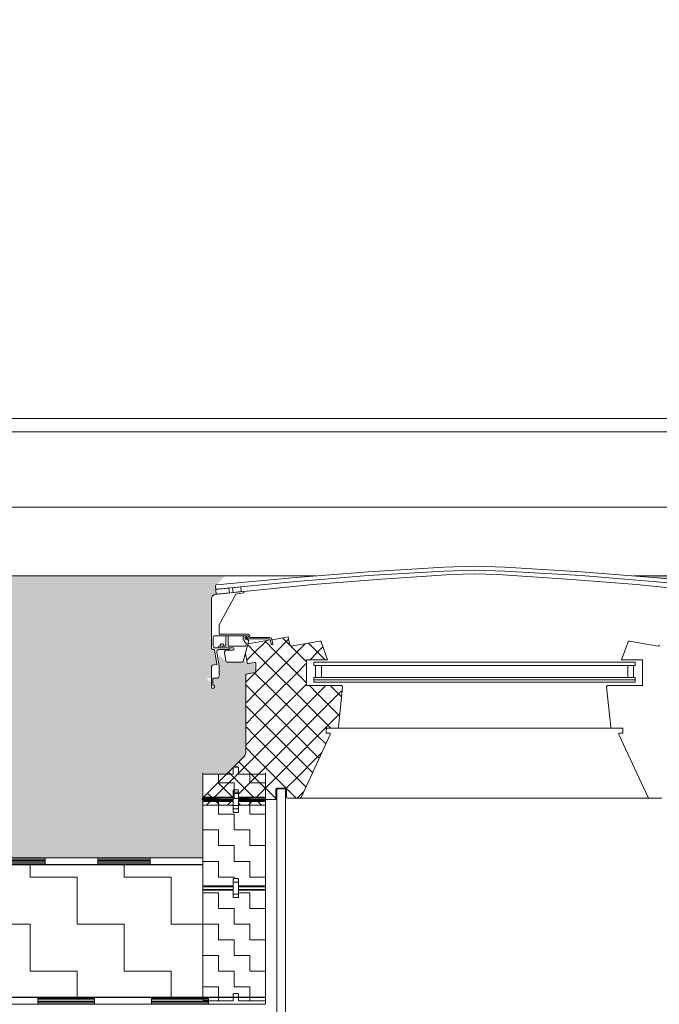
# Model space of a CAD drawing. Header units: metres. Extents: x 1316.5 to 1415.3, y -94.1 to -52.
# Tile 216 of 256: x 1375.7 to 1376.6, y -58.4 to -57. Entities that reach past the tile are written whole.
import ezdxf

# ---------------------------------------------------------------- set-up
doc = ezdxf.new("R2010")
doc.units = ezdxf.units.M
doc.header["$PDMODE"] = 65
doc.linetypes.add('AUSGEZOGEN', pattern=[0])
for name, color, linetype, lineweight in [('XR$11$Ansicht', 1, 'AUSGEZOGEN', 50), ('XR$11$Aufkantung', 4, 'AUSGEZOGEN', 13), ('XR$11$Design', 4, 'AUSGEZOGEN', 13), ('XR$11$Legende', 4, 'AUSGEZOGEN', 13), ('XR$11$Muster', 4, 'AUSGEZOGEN', 13), ('XR$11$Wand', 1, 'AUSGEZOGEN', 50), ('XR$12$Maßlinie 1_50', 7, 'AUSGEZOGEN', 25), ('XR$13$Muster', 4, 'AUSGEZOGEN', 13), ('XR$13$STANDARD_1', 7, 'AUSGEZOGEN', 25)]:
    doc.layers.add(name, color=color, linetype=linetype, lineweight=lineweight)
doc.styles.add('ARIAL', font='arial.ttf')
doc.dimstyles.new('DIMSTYLE_54', dxfattribs={"dimtxt": 0.125, "dimasz": 0.15, "dimexe": 0, "dimexo": 0, "dimgap": 0.0625, "dimtad": 2, "dimrnd": 0.005, "dimzin": 4, "dimdsep": 46, "dimtxsty": 'ARIAL', "dimblk1": 'ALL_ML_KREIS', "dimblk2": 'ALL_ML_KREIS', "dimsah": 1, "dimcen": 0, "dimclrd": 3, "dimclre": 3, "dimclrt": 3, "dimadec": 0, "dimazin": 0, "dimtfac": 1, "dimtdec": 0, "dimtix": 1, "dimtmove": 2, "dimatfit": 3, "dimfxl": 0, "dimtzin": 0, "dimlwd": 0, "dimlwe": 25, "dimarcsym": 0})
pattern_1 = [(0, (0.045, 0.045), (0.0225, 0.0225), [0.0225, -0.0225]), (90, (0.045, 0.045), (-0.0225, 0.0225), [0.0225, -0.0225])]
pattern_2 = [(0, (0.135, 0.135), (0.0675, 0.0675), [0.0675, -0.0675]), (90, (0.135, 0.135), (-0.0675, 0.0675), [0.0675, -0.0675])]

# ---------------------------------------------------------------- blocks, each defined once
blk = doc.blocks.new('MUSTERELEMENT_76')
at = {"layer": 'XR$11$Design', "color": 4, "linetype": 'AUSGEZOGEN', "lineweight": 13, "transparency": 33554687}
for p, q in [((1375.565, -58.4247), (1375.7284, -58.4247)), ((1375.565, -58.4347), (1375.7284, -58.4347)), ((1375.7284, -58.4247), (1375.8917, -58.4247)), ((1375.7284, -58.4247), (1375.7284, -58.4347)), ((1375.7284, -58.4247), (1375.7284, -58.4347)), ((1375.7284, -58.4267), (1375.81, -58.4267)), ((1375.7284, -58.4287), (1375.81, -58.4287)), ((1375.7284, -58.4307), (1375.81, -58.4307)), ((1375.7284, -58.4327), (1375.81, -58.4327)), ((1375.7284, -58.4347), (1375.8917, -58.4347)), ((1375.81, -58.4247), (1375.81, -58.4347)), ((1375.8917, -58.4247), (1376.0551, -58.4247)), ((1375.8917, -58.4247), (1375.8917, -58.4347)), ((1375.8917, -58.4247), (1375.8917, -58.4347)), ((1375.8917, -58.4267), (1375.9734, -58.4267)), ((1375.8917, -58.4287), (1375.9734, -58.4287)), ((1375.8917, -58.4307), (1375.9734, -58.4307)), ((1375.8917, -58.4327), (1375.9734, -58.4327)), ((1375.8917, -58.4347), (1376.0551, -58.4347)), ((1375.9734, -58.4247), (1375.9734, -58.4347)), ((1376.0551, -58.4247), (1376.0551, -58.4247)), ((1376.0551, -58.4247), (1376.0551, -58.4347)), ((1376.0551, -58.4247), (1376.0551, -58.4347)), ((1376.0551, -58.4267), (1376.0551, -58.4267)), ((1376.0551, -58.4287), (1376.0551, -58.4287)), ((1376.0551, -58.4307), (1376.0551, -58.4307)), ((1376.0551, -58.4327), (1376.0551, -58.4327)), ((1376.0551, -58.4347), (1376.0551, -58.4347))]:
    blk.add_line(p, q, dxfattribs=at)
blk = doc.blocks.new('MUSTER_6')
at = {"layer": 'XR$11$Muster', "color": 52, "linetype": 'AUSGEZOGEN', "lineweight": 13, "transparency": 33554687}
for p, q in [((1376.04, -57.93), (1376.0564, -57.9136)), ((1376.07, -57.93), (1376.054, -57.914)), ((1376.07, -57.93), (1376.0884, -57.9116)), ((1376.09, -57.92), (1376.0796, -57.9096)), ((1376.04, -57.93), (1376.0298, -57.9198)), ((1376.1, -57.93), (1376.0905, -57.9205)), ((1376.1, -57.93), (1376.1121, -57.9179)), ((1376.13, -57.93), (1376.117, -57.917)), ((1376.13, -57.93), (1376.1375, -57.9225)), ((1376.0281, -57.9419), (1376.04, -57.93)), ((1376.07, -57.96), (1376.04, -57.93)), ((1376.0412, -57.9589), (1376.07, -57.93)), ((1376.07, -57.96), (1376.1, -57.93)), ((1376.1, -57.96), (1376.07, -57.93)), ((1376.1141, -57.9441), (1376.1, -57.93)), ((1376.1191, -57.9409), (1376.13, -57.93)), ((1376.1409, -57.9409), (1376.13, -57.93)), ((1376.1, -57.96), (1376.1141, -57.9459)), ((1376.0268, -57.9732), (1376.04, -57.96)), ((1376.04, -57.96), (1376.0395, -57.9595)), ((1376.04, -57.96), (1376.0408, -57.9592)), ((1376.04, -57.99), (1376.07, -57.96)), ((1376.07, -57.99), (1376.04, -57.96)), ((1376.07, -57.99), (1376.1, -57.96)), ((1376.1, -57.99), (1376.07, -57.96)), ((1376.1141, -57.9741), (1376.1, -57.96)), ((1376.04, -57.99), (1376.0268, -57.9768)), ((1376.1, -57.99), (1376.1141, -57.9759)), ((1376.13, -57.99), (1376.1181, -57.9781)), ((1376.13, -57.99), (1376.1419, -57.9781)), ((1376.16, -57.99), (1376.1481, -57.9781)), ((1376.16, -57.99), (1376.1652, -57.9848)), ((1376.0268, -58.0032), (1376.04, -57.99)), ((1376.04, -58.02), (1376.07, -57.99)), ((1376.07, -58.02), (1376.04, -57.99)), ((1376.07, -58.02), (1376.1, -57.99)), ((1376.1, -58.02), (1376.07, -57.99)), ((1376.1, -58.02), (1376.13, -57.99)), ((1376.13, -58.02), (1376.1, -57.99)), ((1376.13, -58.02), (1376.16, -57.99)), ((1376.16, -58.02), (1376.13, -57.99)), ((1376.1642, -57.9942), (1376.16, -57.99)), ((1376.04, -58.02), (1376.0268, -58.0068)), ((1376.0268, -58.0332), (1376.04, -58.02)), ((1376.04, -58.05), (1376.07, -58.02)), ((1376.07, -58.05), (1376.04, -58.02)), ((1376.07, -58.05), (1376.1, -58.02)), ((1376.1, -58.05), (1376.07, -58.02)), ((1376.1, -58.05), (1376.13, -58.02)), ((1376.13, -58.05), (1376.1, -58.02)), ((1376.13, -58.05), (1376.16, -58.02)), ((1376.1491, -58.0391), (1376.13, -58.02)), ((1376.16, -58.02), (1376.1617, -58.0183)), ((1376.1614, -58.0214), (1376.16, -58.02)), ((1376.04, -58.05), (1376.0268, -58.0368)), ((1376.0268, -58.0632), (1376.04, -58.05)), ((1376.04, -58.08), (1376.07, -58.05)), ((1376.07, -58.08), (1376.04, -58.05)), ((1376.07, -58.08), (1376.1, -58.05)), ((1376.1, -58.08), (1376.07, -58.05)), ((1376.1, -58.08), (1376.13, -58.05)), ((1376.13, -58.08), (1376.1, -58.05)), ((1376.1417, -58.0617), (1376.13, -58.05)), ((1376.04, -58.08), (1376.0268, -58.0668)), ((1376.04, -58.11), (1376.07, -58.08)), ((1376.07, -58.11), (1376.04, -58.08)), ((1376.07, -58.11), (1376.1, -58.08)), ((1376.1, -58.11), (1376.07, -58.08)), ((1376.1, -58.11), (1376.13, -58.08)), ((1376.1227, -58.1027), (1376.1, -58.08)), ((1376.13, -58.08), (1376.136, -58.074)), ((1376.1322, -58.0822), (1376.13, -58.08)), ((1376.04, -58.11), (1376.017, -58.0871)), ((1376.0393, -58.1393), (1376.01, -58.11)), ((1376.0164, -58.1337), (1376.04, -58.11)), ((1376.07, -58.14), (1376.04, -58.11)), ((1376.0407, -58.1393), (1376.07, -58.11)), ((1376.0993, -58.1393), (1376.07, -58.11)), ((1376.0843, -58.1257), (1376.1, -58.11)), ((1376.1132, -58.1232), (1376.1, -58.11)), ((1376.0089, -58.1389), (1375.9871, -58.1172)), ((1375.9793, -58.1393), (1375.9722, -58.1323)), ((1376.0687, -58.1413), (1376.07, -58.14)), ((1376.07, -58.14), (1376.0701, -58.1399)), ((1376.0701, -58.1401), (1376.07, -58.14)), ((1376.1007, -58.1393), (1376.11, -58.13)), ((1375.9757, -58.1443), (1375.9787, -58.1413)), ((1375.9893, -58.1493), (1375.9843, -58.1443)), ((1376.0007, -58.1493), (1376.0057, -58.1443)), ((1376.0193, -58.1493), (1376.0164, -58.1464)), ((1376.0307, -58.1493), (1376.0357, -58.1443)), ((1376.0443, -58.1443), (1376.0413, -58.1413))]:
    blk.add_line(p, q, dxfattribs=at)
for points in [[(1376.01, -58.11), (1376.015, -58.1051), (1376.015, -58.1051), (1376.04, -58.08)], [(1375.9807, -58.1393), (1376.0091, -58.1109), (1376.0091, -58.1109), (1376.01, -58.11)], [(1376.01, -58.11), (1376.0087, -58.1088), (1376.0087, -58.1088), (1376.002, -58.1021)], [(1375.9707, -58.1493), (1375.9723, -58.1477), (1375.9723, -58.1477), (1375.9753, -58.1448), (1375.9753, -58.1448), (1375.9757, -58.1443)], [(1375.9843, -58.1443), (1375.9839, -58.1439), (1375.9839, -58.1439), (1375.9813, -58.1413)], [(1376.0057, -58.1443), (1376.0086, -58.1414), (1376.0086, -58.1414), (1376.0089, -58.1411)], [(1376.0357, -58.1443), (1376.036, -58.144), (1376.036, -58.144), (1376.0387, -58.1413)], [(1376.0493, -58.1493), (1376.0448, -58.1448), (1376.0448, -58.1448), (1376.0443, -58.1443)]]:
    blk.add_lwpolyline(points, dxfattribs=at)
blk = doc.blocks.new('MUSTERELEMENT_89')
at = {"layer": 'XR$11$Design', "color": 4, "linetype": 'AUSGEZOGEN', "lineweight": 13, "transparency": 33554687}
for p, q in [((1375.6641, -58.2247), (1375.8146, -58.2247)), ((1375.7393, -58.2247), (1375.7393, -58.2347)), ((1375.8146, -58.2247), (1375.9651, -58.2247)), ((1375.8146, -58.2247), (1375.8146, -58.2347)), ((1375.8146, -58.2247), (1375.8146, -58.2347)), ((1375.8898, -58.2247), (1375.8898, -58.2347)), ((1375.9651, -58.2247), (1375.9651, -58.2247)), ((1375.9651, -58.2247), (1375.9651, -58.2347)), ((1375.9651, -58.2247), (1375.9651, -58.2347)), ((1375.6641, -58.2267), (1375.7393, -58.2267)), ((1375.6641, -58.2287), (1375.7393, -58.2287)), ((1375.6641, -58.2307), (1375.7393, -58.2307)), ((1375.6641, -58.2327), (1375.7393, -58.2327)), ((1375.6641, -58.2347), (1375.8146, -58.2347)), ((1375.8146, -58.2267), (1375.8898, -58.2267)), ((1375.8146, -58.2287), (1375.8898, -58.2287)), ((1375.8146, -58.2307), (1375.8898, -58.2307)), ((1375.8146, -58.2327), (1375.8898, -58.2327)), ((1375.8146, -58.2347), (1375.9651, -58.2347)), ((1375.9651, -58.2267), (1375.9651, -58.2267)), ((1375.9651, -58.2287), (1375.9651, -58.2287)), ((1375.9651, -58.2307), (1375.9651, -58.2307)), ((1375.9651, -58.2327), (1375.9651, -58.2327)), ((1375.9651, -58.2347), (1375.9651, -58.2347))]:
    blk.add_line(p, q, dxfattribs=at)
blk = doc.blocks.new('ALL_ML_KREIS')
at = {"color": 0, "linetype": 'ByBlock', "lineweight": -2}
for p, q in [((0, -0.5), (0, 0.5)), ((-1, 0), (0.5, 0))]:
    blk.add_line(p, q, dxfattribs=at)
blk.add_circle((0, 0), 0.15, dxfattribs=at)
blk = doc.blocks.new('*D765')
at = {"layer": 'DEFPOINTS', "color": 3, "linetype": 'AUSGEZOGEN', "lineweight": 25, "transparency": 33554687}
for p in [(1361.1501, -55.5733), (1388.4801, -60.4577), (1361.1501, -64.661)]:
    blk.add_point(p, dxfattribs=at)
at = {"layer": 'XR$12$Maßlinie 1_50', "color": 3, "linetype": 'AUSGEZOGEN', "lineweight": -2, "transparency": 33554687}
for p, q in [((1361.1501, -64.361), (1361.1501, -64.661)), ((1388.4801, -64.361), (1388.4801, -64.661)), ((1361.1501, -64.661), (1388.4801, -64.661))]:
    blk.add_line(p, q, dxfattribs=at)
at = {"layer": 'XR$12$Maßlinie 1_50', "color": 3, "linetype": 'AUSGEZOGEN', "lineweight": 25, "transparency": 33554687, "xscale": 0.15, "yscale": 0.15, "zscale": 0.15, "rotation": 180}
blk.add_blockref('ALL_ML_KREIS', (1361.1501, -64.661), dxfattribs=at)
at = {"layer": 'XR$12$Maßlinie 1_50', "color": 3, "linetype": 'AUSGEZOGEN', "lineweight": 25, "transparency": 33554687, "xscale": 0.15, "yscale": 0.15, "zscale": 0.15}
blk.add_blockref('ALL_ML_KREIS', (1388.4801, -64.661), dxfattribs=at)
at = {"layer": 'XR$12$Maßlinie 1_50', "color": 3, "linetype": 'AUSGEZOGEN', "lineweight": 25, "transparency": 33554687, "insert": (1374.8194, -64.5463), "char_height": 0.125, "width": 0.625, "attachment_point": 5, "style": 'ARIAL'}
blk.add_mtext('\\A1;{\\A1;{27.33\\H0.082500;\\S^ ;}}', dxfattribs=at)
blk = doc.blocks.new('*D779')
at = {"layer": 'DEFPOINTS', "color": 3, "linetype": 'AUSGEZOGEN', "lineweight": 25, "transparency": 33554687}
for p in [(1377.9901, -58.286), (1373.2301, -58.6371), (1373.2301, -64.0607)]:
    blk.add_point(p, dxfattribs=at)
at = {"layer": 'XR$12$Maßlinie 1_50', "color": 3, "linetype": 'AUSGEZOGEN', "lineweight": -2, "transparency": 33554687}
for p, q in [((1373.2301, -63.7607), (1373.2301, -64.0607)), ((1377.9901, -63.7607), (1377.9901, -64.0607)), ((1373.2301, -64.0607), (1377.9901, -64.0607))]:
    blk.add_line(p, q, dxfattribs=at)
at = {"layer": 'XR$12$Maßlinie 1_50', "color": 3, "linetype": 'AUSGEZOGEN', "lineweight": 25, "transparency": 33554687, "xscale": 0.15, "yscale": 0.15, "zscale": 0.15, "rotation": 180}
blk.add_blockref('ALL_ML_KREIS', (1373.2301, -64.0607), dxfattribs=at)
at = {"layer": 'XR$12$Maßlinie 1_50', "color": 3, "linetype": 'AUSGEZOGEN', "lineweight": 25, "transparency": 33554687, "xscale": 0.15, "yscale": 0.15, "zscale": 0.15}
blk.add_blockref('ALL_ML_KREIS', (1377.9901, -64.0607), dxfattribs=at)
at = {"layer": 'XR$12$Maßlinie 1_50', "color": 3, "linetype": 'AUSGEZOGEN', "lineweight": 25, "transparency": 33554687, "insert": (1375.6192, -63.9461), "char_height": 0.125, "width": 0.5, "attachment_point": 5, "style": 'ARIAL'}
blk.add_mtext('\\A1;{\\A1;{4.76\\H0.082500;\\S^ ;}}', dxfattribs=at)

msp = doc.modelspace()

# ---------------------------------------------------------------- hatches: boundary and pattern name
at = {"layer": 'XR$11$Muster', "linetype": 'AUSGEZOGEN', "lineweight": 13, "transparency": 33554687}
h = msp.add_hatch(dxfattribs=at)
h.set_pattern_fill('MUSTER', color=4, scale=0.0225, style=0, pattern_type=2)
h.set_pattern_definition(pattern_1)
h.paths.add_polyline_path([(1376.0097, -58.1547), (1376.0156, -58.1547), (1376.0164, -58.1539), (1376.0164, -58.145), (1376.0171, -58.1443), (1376.0536, -58.1443), (1376.0551, -58.1458), (1376.0551, -58.1036), (1376.0536, -58.1051), (1376.0171, -58.1051), (1376.0164, -58.1043), (1376.0164, -58.0954), (1376.0156, -58.0946), (1376.0097, -58.0946), (1376.0089, -58.0954), (1376.0089, -58.1043), (1376.0082, -58.1051), (1375.9666, -58.1051), (1375.9651, -58.1036), (1375.9651, -58.1458), (1375.9666, -58.1443), (1376.0082, -58.1443), (1376.0089, -58.145), (1376.0089, -58.1539)], flags=0)
h = msp.add_hatch(dxfattribs=at)
h.set_pattern_fill('MUSTER', color=4, scale=0.0225, style=0, pattern_type=2)
h.set_pattern_definition(pattern_1)
h.paths.add_polyline_path([(1376.0171, -58.1064), (1376.0164, -58.1072), (1376.0164, -58.1161), (1376.0156, -58.1169), (1376.0097, -58.1169), (1376.0089, -58.1161), (1376.0089, -58.1072), (1376.0082, -58.1064), (1375.9666, -58.1064), (1375.9651, -58.1079), (1375.9651, -58.2636), (1375.9666, -58.2651), (1376.0082, -58.2651), (1376.0089, -58.2643), (1376.0089, -58.2554), (1376.0097, -58.2546), (1376.0156, -58.2546), (1376.0164, -58.2554), (1376.0164, -58.2643), (1376.0171, -58.2651), (1376.0536, -58.2651), (1376.0551, -58.2636), (1376.0551, -58.1079), (1376.0536, -58.1064)], flags=0)
h = msp.add_hatch(dxfattribs=at)
h.set_pattern_fill('MUSTER', color=4, scale=0.0225, style=0, pattern_type=2)
h.set_pattern_definition(pattern_1)
h.paths.add_polyline_path([(1376.0097, -58.2819), (1376.0089, -58.2811), (1376.0089, -58.2722), (1376.0082, -58.2714), (1375.9666, -58.2714), (1375.9651, -58.2729), (1375.9651, -58.4286), (1375.9666, -58.4301), (1376.0082, -58.4301), (1376.0089, -58.4293), (1376.0089, -58.4204), (1376.0097, -58.4196), (1376.0156, -58.4196), (1376.0164, -58.4204), (1376.0164, -58.4293), (1376.0171, -58.4301), (1376.0536, -58.4301), (1376.0551, -58.4286), (1376.0551, -58.2729), (1376.0536, -58.2714), (1376.0171, -58.2714), (1376.0164, -58.2722), (1376.0164, -58.2811), (1376.0156, -58.2819)], flags=0)
at = {"layer": 'XR$13$Muster', "linetype": 'AUSGEZOGEN', "lineweight": 13, "transparency": 33554687}
h = msp.add_hatch(dxfattribs=at)
h.set_pattern_fill('MUSTER', color=52, scale=0.0675, style=0, pattern_type=2)
h.set_pattern_definition(pattern_2)
h.paths.add_polyline_path([(1375.9645, -58.14), (1375.9651, -58.1413), (1375.9651, -58.1395)], flags=0)
h = msp.add_hatch(dxfattribs=at)
h.set_pattern_fill('MUSTER', color=52, scale=0.0675, style=0, pattern_type=2)
h.set_pattern_definition(pattern_2)
h.paths.add_polyline_path([(1374.9115, -58.2347), (1374.9115, -58.2451), (1375.9651, -58.2451), (1375.9651, -58.2347)], flags=0)
h = msp.add_hatch(dxfattribs=at)
h.set_pattern_fill('MUSTER', color=52, scale=0.0675, style=0, pattern_type=2)
h.set_pattern_definition(pattern_2)
h.paths.add_polyline_path([(1375.9651, -58.4251), (1375.9651, -58.2451), (1374.9115, -58.2451), (1374.9115, -58.4251)], flags=0)
at = {"layer": 'XR$13$STANDARD_1', "linetype": 'AUSGEZOGEN', "lineweight": 25, "transparency": 33554687}
h = msp.add_hatch(color=7, dxfattribs=at)
h.set_gradient(color1=(122, 122, 122), color2=(171, 171, 171), rotation=90, one_color=1)
h.paths.add_polyline_path([(1370.8702, -57.9672), (1370.8702, -57.9509), (1370.8719, -57.9489), (1370.8782, -57.9477), (1370.8746, -57.9265), (1370.8702, -57.9265), (1370.8702, -57.8532), (1370.8771, -57.8456), (1370.8766, -57.8385), (1370.8762, -57.8382), (1370.8762, -57.8352), (1370.8894, -57.8207), (1361.5051, -57.8207), (1361.5051, -58.2247), (1362.4801, -58.2247), (1362.4801, -58.2251), (1370.8576, -58.2251), (1370.8576, -58.1051), (1370.8916, -58.1051), (1370.8955, -58.1011), (1370.9171, -58.0795), (1370.9193, -58.0742), (1370.9193, -57.9625), (1370.92, -57.9617), (1370.9337, -57.9592), (1370.9316, -57.945), (1370.923, -57.9463), (1370.9171, -57.9422), (1370.9142, -57.9444), (1370.8921, -57.9444), (1370.8811, -57.9347), (1370.8811, -57.9647), (1370.8786, -57.9672), (1370.8702, -57.9672), (1372.176, -57.9625), (1372.176, -58.0742), (1372.1782, -58.0795), (1372.1998, -58.1011), (1372.2036, -58.1051), (1372.2376, -58.1051), (1372.2376, -58.2251), (1374.1315, -58.2251), (1374.1315, -58.1413), (1374.131, -58.14), (1374.1315, -58.1395), (1374.1315, -58.1051), (1374.1655, -58.1051), (1374.1694, -58.1011), (1374.191, -58.0795), (1374.1921, -58.0781), (1374.1923, -58.0777), (1374.1928, -58.0765), (1374.193, -58.076), (1374.1932, -58.0742), (1374.1932, -57.9625), (1374.1938, -57.9617), (1374.2076, -57.9592), (1374.2076, -57.9447), (1374.1969, -57.9463), (1374.1952, -57.9451), (1374.1927, -57.932), (1374.1895, -57.9433), (1374.1881, -57.9444), (1374.166, -57.9444), (1374.1645, -57.9431), (1374.1629, -57.9304), (1374.1663, -57.9265), (1374.1546, -57.9265), (1374.1533, -57.9268), (1374.1523, -57.9276), (1374.1517, -57.9287), (1374.1516, -57.93), (1374.155, -57.9498), (1374.155, -57.9647), (1374.1525, -57.9672), (1374.1461, -57.9672), (1374.1461, -57.9776), (1374.1476, -57.9776), (1374.1486, -57.9786), (1374.1486, -57.9806), (1374.1476, -57.9816), (1374.1451, -57.9816), (1374.1441, -57.9806), (1374.1441, -57.9509), (1374.1458, -57.9489), (1374.1521, -57.9477), (1374.152, -57.9468), (1374.1486, -57.9271), (1374.1485, -57.9265), (1374.1471, -57.9265), (1374.1441, -57.9235), (1374.1441, -57.8532), (1374.1495, -57.8472), (1374.1511, -57.847), (1374.1506, -57.8402), (1374.1521, -57.84), (1374.1501, -57.8382), (1374.1501, -57.8352), (1374.1514, -57.8337), (1374.2597, -57.8233), (1374.2937, -57.8207), (1372.0755, -57.8207), (1372.1095, -57.8233), (1372.2178, -57.8337), (1372.2191, -57.8352), (1372.2191, -57.8382), (1372.2171, -57.84), (1372.2186, -57.8402), (1372.2181, -57.847), (1372.2197, -57.8472), (1372.2251, -57.8532), (1372.2251, -57.9235), (1372.2221, -57.9265), (1372.2207, -57.9265), (1372.2206, -57.9271), (1372.2172, -57.9468), (1372.2171, -57.9477), (1372.2234, -57.9489), (1372.2251, -57.9509), (1372.2251, -57.9806), (1372.2241, -57.9816), (1372.2216, -57.9816), (1372.2206, -57.9806), (1372.2206, -57.9786), (1372.2216, -57.9776), (1372.2231, -57.9776), (1372.2231, -57.9672), (1372.2167, -57.9672), (1372.2142, -57.9647), (1372.2142, -57.9498), (1372.2175, -57.93), (1372.2175, -57.9287), (1372.2169, -57.9276), (1372.2158, -57.9268), (1372.2146, -57.9265), (1372.2029, -57.9265), (1372.2063, -57.9304), (1372.2046, -57.9431), (1372.2032, -57.9444), (1372.1811, -57.9444), (1372.1797, -57.9433), (1372.1765, -57.932), (1372.174, -57.9451), (1372.1723, -57.9463), (1372.1616, -57.9447), (1372.1616, -57.9592), (1372.1753, -57.9617), (1372.176, -57.9625), (1376.722, -57.9265), (1376.7103, -57.9265), (1376.7137, -57.9304), (1376.7121, -57.9431), (1376.7106, -57.9444), (1376.6886, -57.9444), (1376.6824, -57.9398), (1376.6815, -57.9451), (1376.6798, -57.9463), (1376.669, -57.9447), (1376.669, -57.9543), (1376.6681, -57.959), (1376.6828, -57.9617), (1376.6834, -57.9625), (1376.6834, -58.0742), (1376.6856, -58.0795), (1376.7072, -58.1011), (1376.7111, -58.1051), (1376.7451, -58.1051), (1376.7451, -58.2251), (1388.1496, -58.2251), (1388.1496, -57.8207), (1376.5895, -57.8207), (1376.7252, -57.8337), (1376.7266, -57.8352), (1376.7266, -57.8382), (1376.7245, -57.84), (1376.7261, -57.8402), (1376.7257, -57.8456), (1376.7256, -57.847), (1376.7271, -57.8472), (1376.7325, -57.8532), (1376.7325, -57.9235), (1376.7295, -57.9265), (1376.7281, -57.9265), (1376.7278, -57.9282), (1376.7245, -57.9477), (1376.7309, -57.9489), (1376.7325, -57.9509), (1376.7325, -57.9672), (1376.7241, -57.9672), (1376.7216, -57.9647), (1376.7216, -57.9498), (1376.725, -57.93), (1376.722, -57.9265), (1375.9777, -57.9806), (1375.9777, -57.9741), (1375.9821, -57.9786), (1375.9821, -57.9806), (1375.9811, -57.9816), (1375.9787, -57.9816), (1375.9777, -57.9806), (1374.899, -57.9741), (1374.899, -57.9806), (1374.898, -57.9816), (1374.8955, -57.9816), (1374.8945, -57.9806), (1374.8945, -57.9786), (1374.899, -57.9741), (1374.9059, -57.9672), (1374.899, -57.9741), (1374.899, -57.9672), (1374.9059, -57.9672), (1375.9777, -57.9672), (1375.9777, -57.9741), (1375.9707, -57.9672), (1375.9777, -57.9672), (1374.8905, -57.9672), (1374.888, -57.9647), (1374.888, -57.9347), (1374.877, -57.9444), (1374.855, -57.9444), (1374.8521, -57.9422), (1374.8462, -57.9463), (1374.8372, -57.945), (1374.8346, -57.959), (1374.8492, -57.9617), (1374.8498, -57.9625), (1374.8498, -58.0742), (1374.852, -58.0795), (1374.8737, -58.1011), (1374.8775, -58.1051), (1374.9115, -58.1051), (1374.9115, -58.2251), (1375.9651, -58.2251), (1375.9651, -58.1051), (1375.9991, -58.1051), (1376.003, -58.1011), (1376.0246, -58.0795), (1376.0268, -58.0742), (1376.0268, -57.9625), (1376.0274, -57.9617), (1376.0412, -57.9592), (1376.039, -57.945), (1376.0304, -57.9463), (1376.0245, -57.9422), (1376.0216, -57.9444), (1375.9996, -57.9444), (1375.9886, -57.9347), (1375.9886, -57.9647), (1375.9861, -57.9672), (1375.9777, -57.9672), (1375.9777, -57.9509), (1375.9793, -57.9489), (1375.9857, -57.9477), (1375.982, -57.9265), (1375.9777, -57.9265), (1375.9777, -57.8532), (1375.9845, -57.8456), (1375.984, -57.8385), (1375.9836, -57.8382), (1375.9836, -57.8352), (1375.9968, -57.8207), (1374.8798, -57.8207), (1374.893, -57.8352), (1374.893, -57.8382), (1374.8926, -57.8385), (1374.8921, -57.8456), (1374.899, -57.8532), (1374.899, -57.9235), (1374.8943, -57.9282), (1374.891, -57.9477), (1374.8973, -57.9489), (1374.899, -57.9509), (1374.899, -57.9672), (1374.8905, -57.9672), (1370.8702, -57.9806), (1370.8702, -57.9741), (1370.8747, -57.9786), (1370.8747, -57.9806), (1370.8737, -57.9816), (1370.8712, -57.9816), (1370.8702, -57.9806), (1370.8633, -57.9672), (1370.8702, -57.9672), (1370.8702, -57.9741), (1370.8633, -57.9672), (1376.728, -57.9786), (1376.729, -57.9776), (1376.7305, -57.9776), (1376.7305, -57.9761), (1376.7325, -57.9741), (1376.7325, -57.9806), (1376.7315, -57.9816), (1376.729, -57.9816), (1376.728, -57.9806), (1376.728, -57.9786), (1370.8633, -57.9672), (1370.8702, -57.9806), (1374.8905, -57.9672), (1375.9777, -57.9672), (1374.9059, -57.9672), (1374.899, -57.9741), (1375.9777, -57.9806), (1376.722, -57.9265), (1372.176, -57.9625)], flags=0)

# ---------------------------------------------------------------- linework, layer by layer
at = {"layer": 'XR$11$Ansicht', "color": 3, "linetype": 'AUSGEZOGEN', "lineweight": 13, "transparency": 33554687}
msp.add_line((1376.0716, -58.1258), (1376.0716, -59.1851), dxfattribs=at)
at = {"layer": 'XR$11$Aufkantung', "color": 4, "linetype": 'AUSGEZOGEN', "lineweight": 13, "transparency": 33554687}
for p, q in [((1361.6416, -57.5951), (1388.6901, -57.5951)), ((1361.5051, -57.6143), (1388.1101, -57.6143)), ((1388.1101, -57.7222), (1361.5051, -57.7222))]:
    msp.add_line(p, q, dxfattribs=at)
at = {"layer": 'XR$11$Design', "color": 3, "linetype": 'AUSGEZOGEN', "lineweight": 13, "transparency": 33554687}
for p, q in [((1374.9115, -58.2251), (1375.9651, -58.2251)), ((1374.9115, -58.2351), (1375.9651, -58.2351)), ((1374.9115, -58.4251), (1376.0551, -58.4251))]:
    msp.add_line(p, q, dxfattribs=at)
at = {"layer": 'XR$11$Legende', "color": 6, "linetype": 'AUSGEZOGEN', "lineweight": 13, "transparency": 33554687}
for p, q in [((1375.9831, -57.8472), (1376.0243, -57.8431)), ((1375.9836, -57.8352), (1375.9836, -57.8382)), ((1376.0243, -57.8431), (1376.0243, -57.8452)), ((1375.9777, -57.9235), (1375.9777, -57.8532)), ((1375.9888, -57.8909), (1376.0128, -57.8467)), ((1376.0243, -57.8452), (1376.0128, -57.8467)), ((1375.9886, -57.8916), (1375.9886, -57.9034)), ((1375.9801, -57.9082), (1375.9801, -57.921)), ((1376.0297, -57.9067), (1375.9816, -57.9067)), ((1375.9893, -57.9042), (1376.029, -57.9042)), ((1376.0232, -57.9113), (1376.0232, -57.9088)), ((1376.0248, -57.9134), (1376.0252, -57.9142)), ((1376.0258, -57.9092), (1376.0263, -57.9087)), ((1376.0258, -57.9092), (1376.0258, -57.9111)), ((1376.0263, -57.9116), (1376.0258, -57.9111)), ((1376.0278, -57.9087), (1376.0263, -57.9087)), ((1376.0263, -57.9116), (1376.0281, -57.9116)), ((1376.0283, -57.9096), (1376.0283, -57.9092)), ((1376.0283, -57.9092), (1376.0297, -57.9092)), ((1376.0297, -57.9067), (1376.0307, -57.9072)), ((1376.0307, -57.9087), (1376.0297, -57.9092)), ((1376.0606, -57.9111), (1376.0297, -57.9111)), ((1376.0621, -57.9126), (1376.0302, -57.9181)), ((1376.0307, -57.9087), (1376.0307, -57.9072)), ((1376.0327, -57.9079), (1376.0327, -57.9087)), ((1376.0332, -57.9092), (1376.0327, -57.9087)), ((1376.0332, -57.9092), (1376.0614, -57.9092)), ((1376.0635, -57.9186), (1376.062, -57.9123)), ((1376.0644, -57.9117), (1376.0655, -57.9181)), ((1376.1332, -57.9142), (1376.0917, -57.9214)), ((1376.577, -57.9142), (1376.6184, -57.9214)), ((1375.9814, -57.9265), (1375.9807, -57.9265)), ((1375.9855, -57.9468), (1375.9821, -57.9271)), ((1375.9831, -57.924), (1376.002, -57.924)), ((1376.002, -57.9265), (1375.9882, -57.9265)), ((1376.0089, -57.924), (1375.9886, -57.924)), ((1375.99, -57.9207), (1375.99, -57.9216)), ((1375.9954, -57.9207), (1375.9954, -57.9216)), ((1375.9994, -57.927), (1376.0089, -57.927)), ((1376.031, -57.9155), (1376.023, -57.9433)), ((1376.0268, -57.921), (1376.0278, -57.9176)), ((1376.0272, -57.9169), (1376.0278, -57.9176)), ((1375.9852, -57.93), (1375.9886, -57.9498)), ((1375.9981, -57.9431), (1375.9964, -57.9304)), ((1376.0263, -57.932), (1376.0287, -57.9451)), ((1376.1141, -57.9774), (1376.1141, -57.9417)), ((1376.5961, -57.9774), (1376.5961, -57.9417)), ((1375.9777, -57.9806), (1375.9777, -57.9509)), ((1375.9793, -57.9489), (1375.9847, -57.9479)), ((1375.9886, -57.9498), (1375.9886, -57.9647)), ((1376.0216, -57.9444), (1375.9996, -57.9444)), ((1376.0304, -57.9463), (1376.0394, -57.945)), ((1376.0412, -57.9465), (1376.0412, -57.9585)), ((1376.127, -57.9493), (1376.127, -57.9662)), ((1376.1354, -57.9662), (1376.1354, -57.9493)), ((1376.5748, -57.9662), (1376.5748, -57.9493)), ((1376.5832, -57.9493), (1376.5832, -57.9662)), ((1375.9796, -57.9682), (1375.9796, -57.9776)), ((1375.9861, -57.9672), (1375.9806, -57.9672)), ((1376.0268, -57.9625), (1376.0268, -58.0742)), ((1376.0405, -57.9593), (1376.0274, -57.9617)), ((1376.1245, -57.9697), (1376.1551, -57.9697)), ((1376.5857, -57.9697), (1376.1551, -57.9697)), ((1375.9811, -57.9816), (1375.9787, -57.9816)), ((1375.9796, -57.9776), (1375.9811, -57.9776)), ((1375.9821, -57.9786), (1375.9821, -57.9806)), ((1376.1642, -57.9781), (1376.1148, -57.9781)), ((1376.1553, -57.9781), (1376.1508, -57.9781)), ((1376.1597, -58.0378), (1376.1657, -57.9798)), ((1376.5505, -58.0378), (1376.5445, -57.9798)), ((1376.5459, -57.9781), (1376.5953, -57.9781)), ((1376.5549, -57.9781), (1376.5594, -57.9781)), ((1376.1424, -58.0453), (1376.1424, -58.0399)), ((1376.1431, -58.0391), (1376.1582, -58.0391)), ((1376.1551, -58.0391), (1376.5524, -58.0391)), ((1376.1551, -58.0391), (1376.1577, -58.0391)), ((1376.5671, -58.0391), (1376.552, -58.0391)), ((1376.5678, -58.0453), (1376.5678, -58.0399)), ((1376.1061, -58.1385), (1376.148, -58.0482)), ((1376.1466, -58.0461), (1376.1431, -58.0461)), ((1376.6041, -58.1385), (1376.5622, -58.0482)), ((1376.5635, -58.0461), (1376.5671, -58.0461)), ((1376.0089, -58.1043), (1376.0089, -58.0954)), ((1376.0089, -58.1043), (1376.0089, -58.0954)), ((1376.0097, -58.0946), (1376.0156, -58.0946)), ((1376.0097, -58.0946), (1376.0156, -58.0946)), ((1376.0164, -58.0954), (1376.0164, -58.1043)), ((1376.0164, -58.0954), (1376.0164, -58.1043)), ((1375.9651, -58.1029), (1375.9651, -58.2636)), ((1375.9651, -58.1458), (1375.9651, -58.1036)), ((1375.9651, -58.1408), (1375.9651, -58.1036)), ((1375.9651, -58.1079), (1375.9651, -58.2686)), ((1375.9666, -58.1051), (1376.0082, -58.1051)), ((1375.9666, -58.1051), (1376.0082, -58.1051)), ((1376.0171, -58.1051), (1376.0536, -58.1051)), ((1376.0171, -58.1051), (1376.0536, -58.1051)), ((1376.0551, -58.1029), (1376.0551, -58.2636)), ((1376.0551, -58.1458), (1376.0551, -58.1036)), ((1376.0551, -58.1408), (1376.0551, -58.1036)), ((1376.0551, -58.2686), (1376.0551, -58.1079)), ((1376.0716, -58.1249), (1376.0836, -58.1249)), ((1375.9651, -58.1458), (1375.9651, -58.1364)), ((1375.9666, -58.1379), (1376.0082, -58.1379)), ((1375.9666, -58.1393), (1376.0082, -58.1393)), ((1376.0089, -58.1372), (1376.0089, -58.1282)), ((1376.0089, -58.1406), (1376.0089, -58.1316)), ((1376.0089, -58.1422), (1376.0089, -58.1332)), ((1376.0089, -58.14), (1376.0089, -58.1489)), ((1376.0097, -58.1275), (1376.0156, -58.1275)), ((1376.0097, -58.1309), (1376.0156, -58.1309)), ((1376.0097, -58.1325), (1376.0156, -58.1325)), ((1376.0164, -58.1282), (1376.0164, -58.1372)), ((1376.0164, -58.1316), (1376.0164, -58.1406)), ((1376.0164, -58.1332), (1376.0164, -58.1422)), ((1376.0164, -58.1489), (1376.0164, -58.14)), ((1376.0171, -58.1379), (1376.0536, -58.1379)), ((1376.0171, -58.1393), (1376.0536, -58.1393)), ((1376.0551, -58.1458), (1376.0551, -58.1364)), ((1376.0851, -58.1264), (1376.0851, -58.1378)), ((1376.0866, -58.1393), (1376.1047, -58.1393)), ((1376.1057, -58.1393), (1376.6065, -58.1393)), ((1376.6236, -58.1393), (1376.6054, -58.1393)), ((1375.9651, -58.1413), (1376.0082, -58.1413)), ((1375.9651, -58.1508), (1375.9651, -58.1414)), ((1375.9666, -58.1429), (1376.0082, -58.1429)), ((1375.9666, -58.1443), (1376.0082, -58.1443)), ((1375.9666, -58.1443), (1376.0082, -58.1443)), ((1375.9666, -58.1493), (1376.0082, -58.1493)), ((1376.0089, -58.145), (1376.0089, -58.1539)), ((1376.0089, -58.1451), (1376.0089, -58.154)), ((1376.0089, -58.1501), (1376.0089, -58.159)), ((1376.0097, -58.1497), (1376.0156, -58.1497)), ((1376.0164, -58.1539), (1376.0164, -58.145)), ((1376.0164, -58.154), (1376.0164, -58.1451)), ((1376.0164, -58.159), (1376.0164, -58.1501)), ((1376.0171, -58.1429), (1376.0536, -58.1429)), ((1376.0171, -58.1443), (1376.0536, -58.1443)), ((1376.0171, -58.1443), (1376.0536, -58.1443)), ((1376.0171, -58.1493), (1376.0536, -58.1493)), ((1376.0551, -58.1414), (1376.0551, -58.1508)), ((1376.0686, -58.1413), (1376.0615, -58.1413)), ((1376.0097, -58.1547), (1376.0156, -58.1547)), ((1376.0097, -58.1547), (1376.0156, -58.1547)), ((1376.0097, -58.1597), (1376.0156, -58.1597)), ((1375.9666, -58.2651), (1376.0082, -58.2651)), ((1375.9666, -58.2664), (1376.0082, -58.2664)), ((1376.0089, -58.2643), (1376.0089, -58.2554)), ((1376.0089, -58.2693), (1376.0089, -58.2604)), ((1376.0089, -58.2672), (1376.0089, -58.2761)), ((1376.0097, -58.2546), (1376.0156, -58.2546)), ((1376.0097, -58.2596), (1376.0156, -58.2596)), ((1376.0164, -58.2554), (1376.0164, -58.2643)), ((1376.0164, -58.2604), (1376.0164, -58.2693)), ((1376.0164, -58.2761), (1376.0164, -58.2672)), ((1376.0171, -58.2651), (1376.0536, -58.2651)), ((1376.0171, -58.2664), (1376.0536, -58.2664)), ((1375.9651, -58.2679), (1375.9651, -58.4286)), ((1375.9651, -58.2729), (1375.9651, -58.4286)), ((1375.9666, -58.2701), (1376.0082, -58.2701)), ((1375.9666, -58.2714), (1376.0082, -58.2714)), ((1376.0089, -58.2722), (1376.0089, -58.2811)), ((1376.0097, -58.2769), (1376.0156, -58.2769)), ((1376.0164, -58.2811), (1376.0164, -58.2722)), ((1376.0171, -58.2701), (1376.0536, -58.2701)), ((1376.0171, -58.2714), (1376.0536, -58.2714)), ((1376.0551, -58.2679), (1376.0551, -58.4286)), ((1376.0551, -58.2729), (1376.0551, -58.4286)), ((1376.0097, -58.2819), (1376.0156, -58.2819)), ((1376.0089, -58.4293), (1376.0089, -58.4204)), ((1376.0089, -58.4293), (1376.0089, -58.4204)), ((1376.0097, -58.4196), (1376.0156, -58.4196)), ((1376.0097, -58.4196), (1376.0156, -58.4196)), ((1376.0164, -58.4204), (1376.0164, -58.4293)), ((1376.0164, -58.4204), (1376.0164, -58.4293)), ((1375.9666, -58.4301), (1376.0082, -58.4301)), ((1375.9666, -58.4301), (1376.0082, -58.4301)), ((1376.0171, -58.4301), (1376.0536, -58.4301)), ((1376.0171, -58.4301), (1376.0536, -58.4301))]:
    msp.add_line(p, q, dxfattribs=at)
at = {"layer": 'XR$11$Legende', "color": 4, "linetype": 'AUSGEZOGEN', "lineweight": 13, "transparency": 33554687}
for q in [(1376.0716, -58.1258), (1376.0841, -59.1851)]:
    msp.add_line((1376.0841, -58.1258), q, dxfattribs=at)
at = {"layer": 'XR$11$Legende', "color": 6, "linetype": 'AUSGEZOGEN', "lineweight": 13, "transparency": 33554687}
for points in [[(1375.985, -57.8337), (1376.0932, -57.8233), (1376.2024, -57.8149), (1376.3115, -57.808), (1376.3551, -57.8066)], [(1375.9853, -57.8397), (1376.0937, -57.8293), (1376.2024, -57.8204), (1376.3115, -57.8139), (1376.3551, -57.8125)], [(1376.7252, -57.8337), (1376.6169, -57.8233), (1376.5078, -57.8149), (1376.3986, -57.808), (1376.3551, -57.8066)], [(1376.7249, -57.8397), (1376.6164, -57.8293), (1376.5078, -57.8204), (1376.3986, -57.8139), (1376.3551, -57.8125)], [(1376.0243, -57.8432), (1376.123, -57.8333), (1376.2222, -57.8253), (1376.3214, -57.8189), (1376.3551, -57.8177)], [(1376.6859, -57.8432), (1376.5872, -57.8333), (1376.4879, -57.8253), (1376.3887, -57.8189), (1376.3551, -57.8177)], [(1375.9886, -57.9216), (1375.9985, -57.9216), (1375.9985, -57.9067)], [(1376.0015, -57.9067), (1376.0015, -57.9216), (1376.0261, -57.9216)], [(1376.0232, -57.9088), (1376.0232, -57.9083), (1376.0234, -57.9079), (1376.0236, -57.9075), (1376.0238, -57.9072), (1376.0242, -57.9069), (1376.0246, -57.9067), (1376.0247, -57.9067)], [(1376.0248, -57.9134), (1376.0244, -57.9133), (1376.0241, -57.9131), (1376.0239, -57.9129), (1376.0236, -57.9126), (1376.0234, -57.9123), (1376.0233, -57.912), (1376.0232, -57.9116), (1376.0232, -57.9113)], [(1376.0272, -57.9169), (1376.0267, -57.9167), (1376.0263, -57.9165), (1376.026, -57.9162), (1376.0257, -57.9159), (1376.0255, -57.9155), (1376.0253, -57.9151), (1376.0252, -57.9146), (1376.0252, -57.9142)], [(1376.0271, -57.9067), (1376.0271, -57.9067), (1376.0273, -57.9068), (1376.0275, -57.9069), (1376.0276, -57.9071), (1376.0278, -57.9072), (1376.0279, -57.9074)], [(1376.0279, -57.9074), (1376.028, -57.9081), (1376.0277, -57.9093)], [(1376.0297, -57.9111), (1376.029, -57.911), (1376.0287, -57.9109), (1376.0284, -57.9107), (1376.0282, -57.9105), (1376.028, -57.9102), (1376.0278, -57.91), (1376.0277, -57.9096), (1376.0277, -57.9093)], [(1376.09, -57.9202), (1376.0878, -57.9082), (1376.0645, -57.9122)], [(1375.99, -57.9207), (1375.99, -57.9201), (1375.9902, -57.9196), (1375.9904, -57.9191), (1375.9908, -57.9187), (1375.9912, -57.9184), (1375.9916, -57.9182), (1375.9921, -57.918), (1375.9927, -57.918), (1375.9932, -57.918), (1375.9937, -57.9182), (1375.9942, -57.9184), (1375.9946, -57.9187), (1375.9949, -57.9191), (1375.9952, -57.9196), (1375.9953, -57.9201), (1375.9954, -57.9207)], [(1376.1148, -57.9409), (1376.1443, -57.9409), (1376.1348, -57.9152)], [(1376.5953, -57.9409), (1376.5658, -57.9409), (1376.5753, -57.9152)], [(1376.1551, -57.9444), (1376.1245, -57.9444), (1376.1245, -57.9493), (1376.1551, -57.9493)], [(1376.1551, -57.9444), (1376.5857, -57.9444), (1376.5857, -57.9493), (1376.1551, -57.9493)], [(1376.1551, -57.9731), (1376.1245, -57.9731), (1376.1245, -57.9662), (1376.1551, -57.9662)], [(1376.1551, -57.9731), (1376.5857, -57.9731), (1376.5857, -57.9662), (1376.1551, -57.9662)], [(1376.0246, -58.0795), (1376.003, -58.1011), (1375.9645, -58.14)], [(1376.0171, -58.1413), (1376.0701, -58.1413), (1376.0701, -58.1264)]]:
    msp.add_lwpolyline(points, dxfattribs=at)
for points in [[(1375.9841, -57.8402), (1375.9846, -57.8471), (1376.0035, -57.8452), (1376.0025, -57.8382), (1375.9841, -57.8402)], [(1376.0079, -57.8377), (1376.0089, -57.8447), (1376.0203, -57.8432), (1376.0198, -57.8362), (1376.0079, -57.8377)]]:
    msp.add_lwpolyline(points, close=True, dxfattribs=at)
for centre, radius, start, end in [((1375.9851, -57.8352), 0.0015, 95.4774, 180), ((1375.9851, -57.8382), 0.0015, 180, 275.4774), ((1375.9837, -57.8532), 0.006, 95.6405, 180), ((1375.9901, -57.8916), 0.0015, 151.3895, 180), ((1375.9816, -57.9082), 0.0015, 90, 180), ((1375.9893, -57.9034), 0.00075, 180, 270), ((1376.0281, -57.9146), 0.003, 344.0546, 90), ((1376.029, -57.9079), 0.00375, 0, 90), ((1376.0606, -57.9126), 0.0015, 12.9946, 90), ((1376.0614, -57.9122), 0.003, 9.4623, 90), ((1376.1334, -57.9157), 0.0015, 20.3231, 99.7824), ((1376.5767, -57.9157), 0.0015, 80.2176, 159.6769), ((1375.9807, -57.9235), 0.003, 180, 270), ((1375.9831, -57.921), 0.003, 180, 270), ((1375.9814, -57.9273), 0.00075, 9.6888, 90), ((1375.9882, -57.9295), 0.003, 90, 189.6888), ((1375.9886, -57.9228), 0.00124, 90, 270), ((1375.9994, -57.93), 0.003, 90, 187.4314), ((1376.002, -57.9253), 0.00124, 270, 90), ((1376.0089, -57.9255), 0.00149, 270, 90), ((1376.0261, -57.9208), 0.00075, 270, 344.0546), ((1376.0645, -57.9183), 0.00102, 191.953, 14.0362), ((1376.0915, -57.9199), 0.0015, 190.4915, 279.7824), ((1376.6187, -57.9199), 0.0015, 260.2176, 349.5085), ((1376.1148, -57.9417), 0.00075, 90, 180), ((1376.5953, -57.9417), 0.00075, 0, 90), ((1375.9797, -57.9509), 0.002, 100.3048, 180), ((1375.9845, -57.9469), 0.001, 280.3048, 9.6888), ((1375.9996, -57.9429), 0.0015, 187.4314, 270), ((1376.0216, -57.9429), 0.0015, 270, 344.0546), ((1376.0302, -57.9449), 0.0015, 190.4915, 278.5308), ((1376.0397, -57.9465), 0.0015, 0, 98.5308), ((1375.9806, -57.9682), 0.001, 90, 180), ((1375.9861, -57.9647), 0.0025, 270, 0), ((1376.0275, -57.9625), 0.00075, 100.4915, 180), ((1376.0404, -57.9585), 0.00075, 280.4915, 0), ((1375.9787, -57.9806), 0.001, 180, 270), ((1375.9811, -57.9786), 0.001, 0, 90), ((1375.9811, -57.9806), 0.001, 270, 0), ((1376.1148, -57.9774), 0.00075, 180, 270), ((1376.1642, -57.9796), 0.0015, 354.0939, 90), ((1376.5459, -57.9796), 0.0015, 90, 185.9061), ((1376.5953, -57.9774), 0.00075, 270, 0), ((1376.1431, -58.0399), 0.00075, 90, 180), ((1376.1582, -58.0376), 0.0015, 270, 354.0939), ((1376.552, -58.0376), 0.0015, 185.9061, 270), ((1376.5671, -58.0399), 0.00075, 0, 90), ((1376.1431, -58.0453), 0.00075, 180, 270), ((1376.1466, -58.0476), 0.0015, 335.1045, 90), ((1376.5635, -58.0476), 0.0015, 90, 204.8955), ((1376.5671, -58.0453), 0.00075, 270, 0), ((1376.0193, -58.0742), 0.0075, 315, 0), ((1376.0097, -58.0954), 0.00075, 90, 180), ((1376.0097, -58.0954), 0.00075, 90, 180), ((1376.0156, -58.0954), 0.00075, 0, 90), ((1376.0156, -58.0954), 0.00075, 0, 90), ((1375.9666, -58.1036), 0.0015, 180, 270), ((1375.9666, -58.1036), 0.0015, 180, 270), ((1376.0082, -58.1043), 0.00075, 270, 0), ((1376.0082, -58.1043), 0.00075, 270, 0), ((1376.0171, -58.1043), 0.00075, 180, 270), ((1376.0171, -58.1043), 0.00075, 180, 270), ((1376.0536, -58.1036), 0.0015, 270, 0), ((1376.0536, -58.1036), 0.0015, 270, 0), ((1376.0716, -58.1264), 0.0015, 90, 180), ((1376.0836, -58.1264), 0.0015, 0, 90), ((1375.9651, -58.1406), 0.00075, 135.3649, 270), ((1375.9666, -58.1364), 0.0015, 180, 270), ((1375.9666, -58.1408), 0.0015, 90, 180), ((1376.0082, -58.1372), 0.00075, 270, 0), ((1376.0082, -58.14), 0.00075, 0, 90), ((1376.0097, -58.1282), 0.00075, 90, 180), ((1376.0097, -58.1316), 0.00075, 90, 180), ((1376.0097, -58.1332), 0.00075, 90, 180), ((1376.0156, -58.1282), 0.00075, 0, 90), ((1376.0156, -58.1316), 0.00075, 0, 90), ((1376.0156, -58.1332), 0.00075, 0, 90), ((1376.0171, -58.1372), 0.00075, 180, 270), ((1376.0171, -58.14), 0.00075, 90, 180), ((1376.0536, -58.1364), 0.0015, 270, 0), ((1376.0536, -58.1408), 0.0015, 0, 90), ((1376.0866, -58.1378), 0.0015, 180, 270), ((1376.1047, -58.1378), 0.0015, 270, 335.1045), ((1376.6054, -58.1378), 0.0015, 204.8955, 270), ((1375.9666, -58.1414), 0.0015, 180, 270), ((1375.9666, -58.1458), 0.0015, 90, 180), ((1375.9666, -58.1458), 0.0015, 90, 180), ((1375.9666, -58.1508), 0.0015, 90, 180), ((1376.0082, -58.1406), 0.00075, 270, 0), ((1376.0082, -58.1422), 0.00075, 270, 0), ((1376.0082, -58.145), 0.00075, 0, 90), ((1376.0082, -58.1451), 0.00075, 0, 90), ((1376.0082, -58.1501), 0.00075, 0, 90), ((1376.0097, -58.1489), 0.00075, 180, 270), ((1376.0097, -58.1539), 0.00075, 180, 270), ((1376.0097, -58.154), 0.00075, 180, 270), ((1376.0156, -58.1489), 0.00075, 270, 0), ((1376.0156, -58.1539), 0.00075, 270, 0), ((1376.0156, -58.154), 0.00075, 270, 0), ((1376.0171, -58.1406), 0.00075, 180, 270), ((1376.0171, -58.1422), 0.00075, 180, 270), ((1376.0171, -58.145), 0.00075, 90, 180), ((1376.0171, -58.1451), 0.00075, 90, 180), ((1376.0171, -58.1501), 0.00075, 90, 180), ((1376.0536, -58.1414), 0.0015, 270, 0), ((1376.0536, -58.1458), 0.0015, 0, 90), ((1376.0536, -58.1458), 0.0015, 0, 90), ((1376.0536, -58.1508), 0.0015, 0, 90), ((1376.0097, -58.159), 0.00075, 180, 270), ((1376.0156, -58.159), 0.00075, 270, 0), ((1375.9666, -58.2636), 0.0015, 180, 270), ((1375.9666, -58.2679), 0.0015, 90, 180), ((1376.0082, -58.2643), 0.00075, 270, 0), ((1376.0082, -58.2672), 0.00075, 0, 90), ((1376.0097, -58.2554), 0.00075, 90, 180), ((1376.0097, -58.2604), 0.00075, 90, 180), ((1376.0156, -58.2554), 0.00075, 0, 90), ((1376.0156, -58.2604), 0.00075, 0, 90), ((1376.0171, -58.2643), 0.00075, 180, 270), ((1376.0171, -58.2672), 0.00075, 90, 180), ((1376.0536, -58.2636), 0.0015, 270, 0), ((1376.0536, -58.2679), 0.0015, 0, 90), ((1375.9666, -58.2686), 0.0015, 180, 270), ((1375.9666, -58.2729), 0.0015, 90, 180), ((1376.0082, -58.2693), 0.00075, 270, 0), ((1376.0082, -58.2722), 0.00075, 0, 90), ((1376.0097, -58.2761), 0.00075, 180, 270), ((1376.0097, -58.2811), 0.00075, 180, 270), ((1376.0156, -58.2761), 0.00075, 270, 0), ((1376.0156, -58.2811), 0.00075, 270, 0), ((1376.0171, -58.2693), 0.00075, 180, 270), ((1376.0171, -58.2722), 0.00075, 90, 180), ((1376.0536, -58.2686), 0.0015, 270, 0), ((1376.0536, -58.2729), 0.0015, 0, 90), ((1376.0097, -58.4204), 0.00075, 90, 180), ((1376.0097, -58.4204), 0.00075, 90, 180), ((1376.0156, -58.4204), 0.00075, 0, 90), ((1376.0156, -58.4204), 0.00075, 0, 90), ((1375.9666, -58.4286), 0.0015, 180, 270), ((1375.9666, -58.4286), 0.0015, 180, 270), ((1376.0082, -58.4293), 0.00075, 270, 0), ((1376.0082, -58.4293), 0.00075, 270, 0), ((1376.0171, -58.4293), 0.00075, 180, 270), ((1376.0171, -58.4293), 0.00075, 180, 270), ((1376.0536, -58.4286), 0.0015, 270, 0), ((1376.0536, -58.4286), 0.0015, 270, 0)]:
    msp.add_arc(centre, radius, start, end, dxfattribs=at)
at = {"layer": 'XR$11$Wand', "color": 35, "linetype": 'AUSGEZOGEN', "lineweight": 13, "transparency": 33554687}
for p, q in [((1376.1272, -57.8207), (1374.7494, -57.8207)), ((1388.1496, -57.8207), (1376.5829, -57.8207))]:
    msp.add_line(p, q, dxfattribs=at)

# ---------------------------------------------------------------- block references
at = {"layer": 'XR$11$Design', "color": 4, "linetype": 'AUSGEZOGEN', "lineweight": 13, "transparency": 33554687}
for name in ['MUSTERELEMENT_89', 'MUSTERELEMENT_76']:
    msp.add_blockref(name, (0, 0), dxfattribs=at)
at = {"layer": 'XR$11$Muster', "color": 52, "linetype": 'AUSGEZOGEN', "lineweight": 13, "transparency": 33554687}
msp.add_blockref('MUSTER_6', (0, 0), dxfattribs=at)

# ---------------------------------------------------------------- dimensions: what is measured, and where the dimension line sits
at = {"layer": 'XR$12$Maßlinie 1_50', "color": 3, "linetype": 'AUSGEZOGEN', "lineweight": 25, "transparency": 33554687}
for base, p1, p2, picture, middle in [((1388.4801, -64.661), (1361.1501, -64.361), (1388.4801, -64.361), '*D765', (1374.8194, -64.5463)), ((1377.9901, -64.0607), (1373.2301, -63.7607), (1377.9901, -63.7607), '*D779', (1375.6192, -63.9461))]:
    dim = msp.add_linear_dim(base=base, p1=p1, p2=p2, dimstyle='DIMSTYLE_54', override={"dimpost": '<>', "dimclrd": 3, "dimclre": 3, "dimclrt": 3, "dimlwd": 0, "dimlwe": 25}, dxfattribs=at)
    dim.commit()
    dim.dimension.update_dxf_attribs({"geometry": picture, "text_midpoint": middle, "dimtype": 160})

doc.saveas('drawing.dxf')
